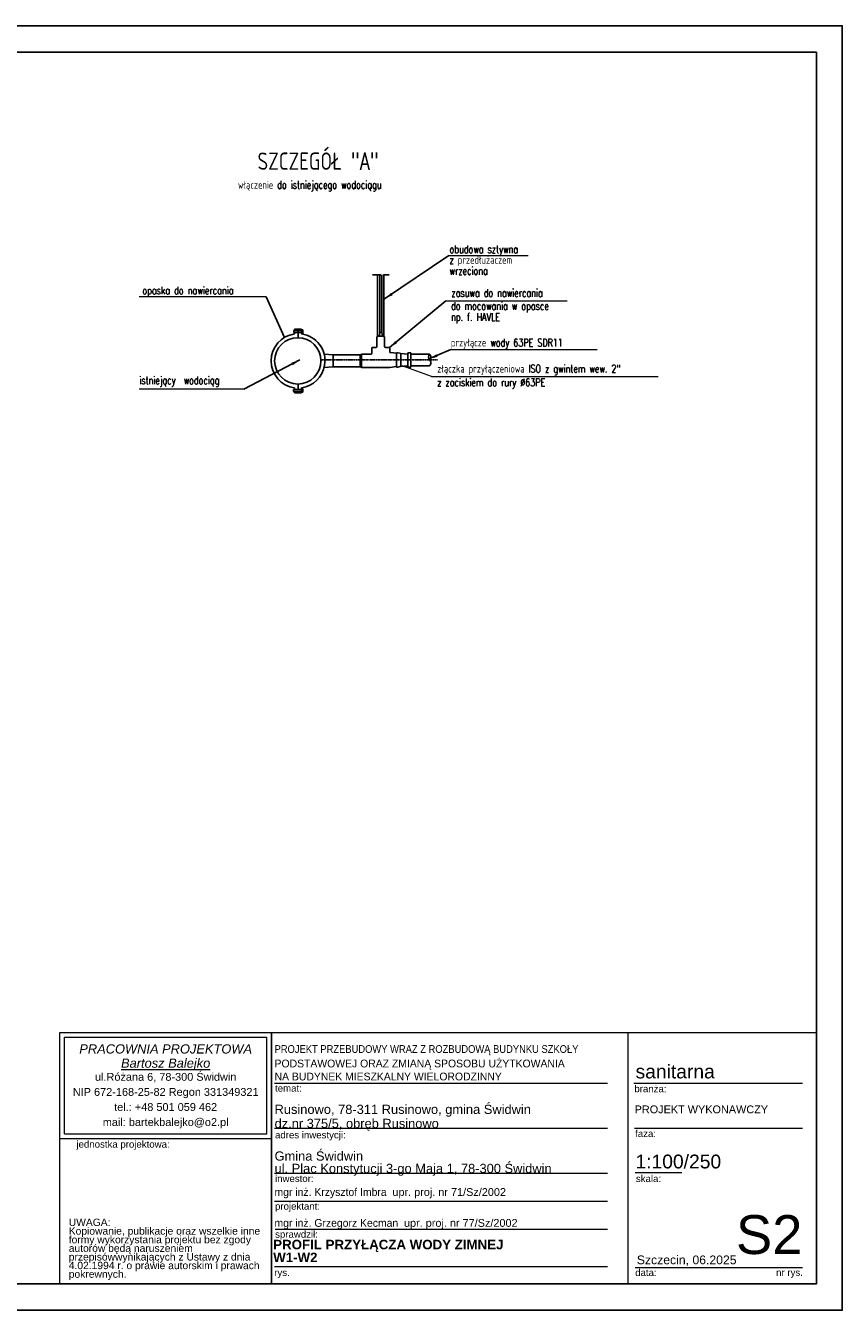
# Model space of a CAD drawing. Extents: x -626 to 6710, y -755 to 2215.
# Tile 2 of 3: x 1685 to 3574, y -755 to 2215. Entities that reach past the tile are written whole.
import ezdxf

# ---------------------------------------------------------------- set-up
doc = ezdxf.new("R2010")
doc.units = 0
doc.header["$LTSCALE"] = 0.1
doc.header["$MEASUREMENT"] = 0
for name, pattern in [('ACAD_ISO03W100', [30, 12, -18]), ('CENTER', [50.8, 31.75, -6.35, 6.35, -6.35]), ('DASHDOT', [25.4, 12.7, -6.35, 0, -6.35])]:
    doc.linetypes.add(name, pattern=pattern)
doc.layers.get('0').update_dxf_attribs({"linetype": 'CONTINUOUS'})
for name, color, linetype in [('02_OPIS', 3, 'CONTINUOUS'), ('_TABELA', 7, 'CONTINUOUS'), ('LINIE_TABELI', 7, 'CONTINUOUS'), ('MEDIUM', 4, 'CONTINUOUS'), ('Odnośniki', 255, 'CONTINUOUS'), ('OPISTABELA', 3, 'CONTINUOUS'), ('OSIE', 7, 'CENTER')]:
    doc.layers.add(name, color=color, linetype=linetype)
for name, color, linetype, lineweight in [('ARCH TABELA_Nr_Pióra__1', 7, 'CONTINUOUS', 25), ('ARCH TABELA_Nr_Pióra__21', 7, 'CONTINUOUS', 9), ('ARCH TABELA_Nr_Pióra__7', 7, 'CONTINUOUS', 13)]:
    doc.layers.add(name, color=color, linetype=linetype, lineweight=lineweight)
doc.styles.add('GENERATED_STYLE_10', font='ariali.ttf')
doc.styles.add('GENERATED_STYLE_11', font='arialbd.ttf')
doc.styles.add('GENERATED_STYLE_7', font='txt')
doc.styles.add('GENERATED_STYLE_9', font='arial.ttf')
doc.styles.add('ROMANS', font='romans', dxfattribs={"width": 0.8})
doc.styles.get("Standard").update_dxf_attribs({"font": 'txt.shx'})
doc.styles.add('STYL5', font='SIMPLEX.SHX', dxfattribs={"width": 0.8})
doc.dimstyles.new('STANDARD$7', dxfattribs={"dimtxt": 20, "dimasz": 40, "dimexe": 1.25, "dimexo": 0.625, "dimgap": 7.5, "dimtad": 1, "dimdec": 4, "dimdsep": 46, "dimlunit": 6, "dimtxsty": 'Standard', "dimcen": 2.5, "dimclrt": 2, "dimadec": 0, "dimazin": 0, "dimtfac": 1, "dimtdec": 4, "dimtmove": 0, "dimatfit": 3, "dimfxl": 1, "dimtolj": 1, "dimtzin": 0, "dimarcsym": 0})

msp = doc.modelspace()

# ---------------------------------------------------------------- linework, layer by layer
at = {"color": 7}
for p, q in [((2304.9574, 1510.29259), (2304.9574, 1505.70002)), ((2304.9574, 1510.29259), (2326.11473, 1510.29259)), ((2304.9574, 1505.70002), (2326.11473, 1505.70002)), ((2314.77086, 1513.91733), (2314.77086, 1495.19881)), ((2322.62361, 1512.23559), (2326.11473, 1512.23559)), ((2326.11473, 1503.75698), (2322.62361, 1503.75698)), ((2326.11473, 1512.23559), (2326.11473, 1503.75698)), ((2575.65427, 1429.2704), (2575.85297, 1429.2704)), ((2304.63287, 1374.33749), (2304.63287, 1369.74493)), ((2304.63287, 1374.33749), (2326.11473, 1374.33749)), ((2304.63287, 1369.74493), (2326.11473, 1369.74493)), ((2314.77086, 1374.33749), (2314.77086, 1385.44304)), ((2314.77086, 1366.72453), (2314.77086, 1369.74493)), ((2322.62361, 1376.2805), (2326.11473, 1376.2805)), ((2326.11473, 1367.80189), (2322.62361, 1367.80189)), ((2326.11473, 1376.2805), (2326.11473, 1367.80189))]:
    msp.add_line(p, q, dxfattribs=at)
for p, q in [((2458.56742, 1426.64948), (2458.56742, 1453.99238)), ((2461.55436, 1425.5132), (2461.55436, 1455.12866))]:
    msp.add_line(p, q)
at = {"layer": '_TABELA', "color": 7}
msp.add_lwpolyline([(-626.11834, 2215.29995), (3573.88166, 2215.29995), (-626.11834, 2215.29995), (-626.11834, -754.70005), (3573.88166, -754.70005), (3573.88166, 2215.29995)], dxfattribs=at)
msp.add_lwpolyline([(3513.88166, 2154.29995), (-376.11834, 2154.29995), (-376.11834, -693.70005), (3513.88166, -693.70005)], close=True, dxfattribs=at)
at = {"layer": 'ARCH TABELA_Nr_Pióra__21', "linetype": 'Continuous'}
for p, q in [((1763.88166, -112.58303), (2253.24337, -112.58303)), ((1763.88166, -693.70005), (1763.88166, -112.58303)), ((1763.88166, -112.58303), (3513.88166, -112.58303)), ((2253.24337, -112.58303), (2253.24337, -693.70005)), ((2253.24337, -357.26388), (2253.24337, -112.58303)), ((3077.71145, -112.58303), (3077.71145, -693.70005)), ((3513.88166, -112.58303), (3513.88166, -693.70005)), ((1774.51996, -346.62558), (1774.51996, -123.22133)), ((1774.51996, -123.22133), (2242.60507, -123.22133)), ((2242.60507, -346.62558), (2242.60507, -123.22133)), ((2253.24337, -693.70005), (2253.24337, -152.58303)), ((2260.46677, -229.58303), (3030.44732, -229.58303)), ((3091.64331, -229.58303), (3481.57799, -229.58303)), ((1774.51996, -346.62558), (2242.60507, -346.62558)), ((2260.46677, -333.58303), (3030.44732, -333.58303)), ((3093.38799, -333.58303), (3481.57799, -333.58303)), ((1763.88166, -357.26388), (2253.24337, -357.26388)), ((2260.46677, -437.58303), (3030.44732, -437.58303)), ((3094.56884, -435.84898), (3202.53161, -435.84898)), ((2260.46677, -502.43982), (3030.44732, -502.43982)), ((2261.53592, -567.2966), (3030.44732, -567.2966)), ((2260.46677, -653.70005), (3030.44732, -653.70005)), ((3094.56884, -655.45935), (3322.74769, -655.45935)), ((3322.74769, -655.45935), (3481.57799, -655.45935)), ((1763.88166, -693.70005), (2253.24337, -693.70005)), ((3513.88166, -693.70005), (2253.24337, -693.70005))]:
    msp.add_line(p, q, dxfattribs=at)
at = {"layer": 'LINIE_TABELI', "linetype": 'ACAD_ISO03W100', "ltscale": 0.5}
msp.add_line((2525.45381, 1639.64275), (2486.85535, 1639.64275), dxfattribs=at)
at = {"layer": 'MEDIUM', "color": 7}
for p, q in [((2498.97139, 1496.78292), (2498.97139, 1639.64275)), ((2504.27954, 1507.01054), (2504.27954, 1639.64275)), ((2508.30554, 1507.01054), (2508.30554, 1639.64275)), ((2513.34859, 1496.78292), (2513.34859, 1639.64275)), ((2306.91811, 1513.91733), (2322.62361, 1513.91733)), ((2306.91811, 1513.91733), (2306.91811, 1510.29259)), ((2306.91811, 1505.70002), (2306.91811, 1502.67962)), ((2322.62361, 1513.91733), (2322.62361, 1505.70002)), ((2322.62361, 1505.70002), (2322.62361, 1502.67962)), ((2497.16185, 1496.17728), (2500.78093, 1497.38855)), ((2497.16185, 1473.65904), (2497.16185, 1496.17728)), ((2511.53905, 1497.38855), (2500.78093, 1497.38855)), ((2500.78093, 1497.38855), (2505.06406, 1497.38855)), ((2502.92249, 1497.38855), (2504.27954, 1507.01054)), ((2504.27954, 1507.01054), (2508.30554, 1507.01054)), ((2508.30554, 1507.01054), (2510.10666, 1497.38855)), ((2515.15813, 1496.17728), (2511.53905, 1497.38855)), ((2515.15813, 1473.65904), (2515.15813, 1496.17728)), ((2395.72882, 1453.99238), (2375.20021, 1455.52481)), ((2458.56742, 1453.99238), (2463.48128, 1455.86169)), ((2464.1924, 1455.99238), (2483.36919, 1455.99238)), ((2485.36919, 1457.99238), (2485.36919, 1469.65904)), ((2487.36919, 1471.65904), (2495.16185, 1471.65904)), ((2524.95079, 1471.65904), (2517.15813, 1471.65904)), ((2526.95079, 1461.42381), (2526.95079, 1469.65904)), ((2528.72288, 1459.43684), (2542.76128, 1457.82661)), ((2542.76128, 1457.82661), (2542.91496, 1458.18392)), ((2542.76128, 1457.82661), (2542.76128, 1427.05413)), ((2545.24816, 1459.33127), (2550.9838, 1457.8632)), ((2568.95814, 1456.04803), (2552.06772, 1457.15207)), ((2552.48787, 1457.12461), (2552.48787, 1428.95508)), ((2568.95814, 1458.9385), (2568.95814, 1426.11574)), ((2575.65427, 1458.9385), (2568.95814, 1458.9385)), ((2575.65427, 1455.61034), (2575.65427, 1458.9385)), ((2575.65427, 1455.61034), (2575.65427, 1429.2704)), ((2575.65427, 1455.61034), (2618.94667, 1455.61034)), ((2395.72882, 1426.64948), (2375.20021, 1425.11705)), ((2395.72882, 1453.99238), (2458.56742, 1453.99238)), ((2395.72882, 1440.32093), (2395.72882, 1453.99238)), ((2395.72882, 1440.32093), (2395.72882, 1426.64948)), ((2395.72882, 1426.64948), (2458.56742, 1426.64948)), ((2458.56742, 1426.64948), (2462.27086, 1425.24063)), ((2526.95079, 1425.24063), (2542.76128, 1427.05413)), ((2542.76128, 1427.05413), (2542.91496, 1426.69682)), ((2545.24816, 1425.54947), (2550.9838, 1427.01754)), ((2568.95814, 1428.64581), (2550.9838, 1427.01754)), ((2568.95814, 1426.11574), (2575.65427, 1426.11574)), ((2575.65427, 1429.2704), (2575.65427, 1426.11574)), ((2575.85297, 1429.2704), (2575.65427, 1429.2524)), ((2575.65427, 1429.2704), (2618.94667, 1429.2704)), ((2462.27086, 1425.24063), (2526.95079, 1425.24063)), ((2306.91811, 1374.33749), (2306.91811, 1377.96224)), ((2306.91811, 1366.72453), (2306.91811, 1369.74493)), ((2306.91811, 1366.72453), (2322.62361, 1366.72453)), ((2322.62361, 1366.72453), (2322.62361, 1377.96224))]:
    msp.add_line(p, q, dxfattribs=at)
msp.add_circle((2314.12982, 1440.32093), 53.63621, dxfattribs=at)
for centre, radius, start, end in [((2315.41191, 1440.32093), 62.9345, 97.7564483, 262.2435517), ((2314.12982, 1440.32093), 62.9345, 351.31785311, 82.2435517), ((2464.1924, 1453.99238), 2, 90, 110.82758075), ((2483.36919, 1457.99238), 2, 270, 0), ((2487.36919, 1469.65904), 2, 90, 180), ((2495.16185, 1473.65904), 2, 270, 0), ((2517.15813, 1473.65904), 2, 180, 270), ((2524.95079, 1469.65904), 2, 0, 90), ((2528.95079, 1461.42381), 2, 180, 263.45663813), ((2544.75224, 1457.39373), 2, 75.64310338, 156.72808228), ((2550.48787, 1455.92566), 2, 0, 75.64310338), ((2626.3731, 1449.11588), 9.86559, 138.83011333, 222.58213054), ((2613.55228, 1448.95787), 8.56474, 310.45032927, 50.9619146), ((2314.12982, 1440.32093), 62.9345, 277.7564483, 351.31785311), ((2415.15847, 1455.99238), 2, 270, 290.82758075), ((2415.15847, 1424.64948), 2, 69.17241925, 90), ((2544.75224, 1427.48701), 2, 203.27191772, 284.35689662), ((2550.48787, 1428.95508), 2, 284.35689662, 0), ((2613.19689, 1435.92725), 8.79623, 310.8184291, 47.76932703)]:
    msp.add_arc(centre, radius, start, end, dxfattribs=at)
at = {"layer": 'Odnośniki', "color": 7, "lineweight": 0}
for p, q in [((2663.32664, 1684.07884), (2846.9262, 1684.07884)), ((2240.81681, 1588.42602), (1947.40464, 1588.42602)), ((2656.56517, 1579.25932), (2937.09218, 1579.25932)), ((2668.17381, 1466.60523), (3006.43228, 1466.60523)), ((2623.70059, 1404.04914), (2555.65835, 1428.96981)), ((2189.13122, 1375.04078), (1946.99538, 1375.04078))]:
    msp.add_line(p, q, dxfattribs=at)
at = {"layer": 'OPISTABELA', "color": 7, "lineweight": 0, "ltscale": 1200}
msp.add_line((2623.70059, 1404.04914), (3148.1682, 1404.04914), dxfattribs=at)
at = {"layer": 'OSIE', "linetype": 'DASHDOT', "ltscale": 0.1}
msp.add_line((2369.02727, 1442.44037), (2637.56711, 1442.44037), dxfattribs=at)

# ---------------------------------------------------------------- texts
at = {"layer": '02_OPIS', "color": 7, "style": 'ROMANS', "width": 0.75}
for s, height, p in [('SZCZEGÓŁ "A"', 40, (2220.9917, 1882.12148)), ('włączenie do istniejącego wodociągu', 18, (2175.86884, 1838.33958)), ('obudowa sztywna', 18, (2665.16534, 1689.48865)), ('z przedłużaczem ', 18, (2665.32618, 1664.83522)), ('wrzeciona ', 18, (2665.16534, 1639.57617)), ('zasuwa do nawiercania ', 18, (2669.62589, 1588.48785)), ('do mocowania w opasce', 18, (2668.74127, 1558.41689)), ('np. f. HAVLE', 18, (2668.74127, 1533.03926)), ('przyłącze wody 63PE SDR11', 18, (2668.31443, 1473.65998)), ('złączka przyłączeniowa ISO z gwintem wew. 2"', 18, (2636.76132, 1413.27766)), ('istniejący  wodociąg', 18, (1947.68661, 1386.47597)), ('z zaciskiem do rury %%C63PE', 18, (2636.76132, 1381.638))]:
    msp.add_text(s, height=height, dxfattribs=at).set_placement(p)
at = {"layer": 'ARCH TABELA_Nr_Pióra__1', "color": 7, "linetype": 'Continuous', "style": 'GENERATED_STYLE_7', "width": 0.9}
msp.add_text('PROJEKT PRZEBUDOWY WRAZ Z ROZBUDOWĄ BUDYNKU SZKOŁY', height=18, dxfattribs=at).set_placement((2260.46677, -159.61124))
at = {"layer": 'ARCH TABELA_Nr_Pióra__1', "color": 7, "linetype": 'Continuous', "style": 'GENERATED_STYLE_7'}
for s, p in [('PODSTAWOWEJ ORAZ ZMIANĄ SPOSOBU UŻYTKOWANIA', (2260.46677, -193.09635)), ('NA BUDYNEK MIESZKALNY WIELORODZINNY', (2260.46677, -223.15935))]:
    msp.add_text(s, height=18, dxfattribs=at).set_placement(p)
at = {"layer": 'ARCH TABELA_Nr_Pióra__1', "linetype": 'Continuous', "char_height": 22, "attachment_point": 1, "style": 'GENERATED_STYLE_11'}
for s, insert in [('PROFIL PRZYŁĄCZA WODY ZIMNEJ', (2257.31222, -591.67027)), ('W1-W2', (2257.31222, -621.37255))]:
    msp.add_mtext(s, dxfattribs=dict(at, insert=insert))
at = {"layer": 'ARCH TABELA_Nr_Pióra__21', "linetype": 'Continuous', "insert": (2260.46677, -443.71069), "char_height": 21.2765961, "attachment_point": 7, "line_spacing_factor": 0.807442, "style": 'GENERATED_STYLE_9'}
msp.add_mtext('{Gmina Świdwin\\Pul. Plac Konstytucji 3-go Maja 1, 78-300 Świdwin}', dxfattribs=at)
at = {"layer": 'ARCH TABELA_Nr_Pióra__7', "linetype": 'Continuous'}
for s, insert, char_height, attachment_point, line_spacing_factor, style in [('{PRACOWNIA PROJEKTOWA\\P\\LBartosz Balejko}', (2008.56252, -139.71371), 21.2765982, 2, 0.926719, 'GENERATED_STYLE_10'), ('{Rusinowo, 78-311 Rusinowo, gmina Świdwin \\Pdz.nr 375/5, obręb Rusinowo}', (2260.46677, -339.71069), 21.2765961, 7, 0.918867, 'GENERATED_STYLE_9'), ('PROJEKT WYKONAWCZY', (3093.38799, -281.12579), 18, 1, 0.923713, 'GENERATED_STYLE_9')]:
    msp.add_mtext(s, dxfattribs=dict(at, insert=insert, char_height=char_height, attachment_point=attachment_point, line_spacing_factor=line_spacing_factor, style=style))
at = {"layer": 'ARCH TABELA_Nr_Pióra__7', "linetype": 'Continuous', "style": 'GENERATED_STYLE_9'}
for s, insert, char_height, width, attachment_point, line_spacing_factor in [('{ul.Różana 6, 78-300 Świdwin\\PNIP 672-168-25-82 Regon 331349321\\Ptel.: +48 501 059 462\\Pmail: bartekbalejko@o2.pl}', (2008.56252, -205.90929), 18.0851735, 468.0851064, 2, 1.156383), ('{UWAGA:\\PKopiowanie, publikacje oraz wszelkie inne formy wykorzystania projektu bez zgody autorów będą naruszeniem przepisówwynikających z Ustawy z dnia 4.02.1994 r. o prawie autorskim i prawach pokrewnych.}', (1784.39213, -542.72569), 17.0212766, 448.3407782, 1, 0.703415)]:
    msp.add_mtext(s, dxfattribs=dict(at, insert=insert, char_height=char_height, width=width, attachment_point=attachment_point, line_spacing_factor=line_spacing_factor))
for s, insert, char_height, attachment_point in [('sanitarna', (3095.51033, -186.61537), 31.915957, 1), ('{temat:}', (2261.53592, -233.23057), 15.957979, 1), ('{branża:}', (3092.82416, -234.45762), 15.957979, 1), ('{adres inwestycji:}', (2261.53592, -341.19629), 15.9579787, 1), ('{faza:}', (3094.56884, -338.08735), 15.957979, 1), ('{jednostka projektowa:}', (1802.17422, -362.72592), 15.9579787, 1), ('1:100/250', (3095.2996, -394.72444), 31.915959, 1), ('{inwestor:}', (2261.53592, -442.08735), 15.9579714, 1), ('{skala:}', (3096.3348, -442.27763), 15.957979, 1), ('{projektant:}', (2261.53592, -506.08735), 15.9579787, 1), ('S2', (3481.57799, -534.60178), 90, 3), ('{sprawdził:}', (2261.74975, -570.94414), 15.9579787, 1), ('Szczecin, 06.2025', (3098.43586, -627.96566), 20.2127554, 1), ('{rys.}', (2259.74337, -659.41507), 15.957979, 1), ('{data:}', (3094.70714, -659.41507), 15.957979, 1), ('{nr rys.}', (3420.78393, -659.10689), 15.957979, 1)]:
    msp.add_mtext(s, dxfattribs=dict(at, insert=insert, char_height=char_height, attachment_point=attachment_point))
at = {"layer": 'ARCH TABELA_Nr_Pióra__7', "color": 0, "linetype": 'Continuous', "char_height": 18, "attachment_point": 1, "style": 'GENERATED_STYLE_7'}
for s, insert, width in [('mgr inż. Krzysztof Imbra  \\fArial|b0|i0|c238;upr. proj. nr 71/Sz/2002', (2260.24337, -472.25046), 759.0746624), ('mgr inż. Grzegorz Kecman  \\fArial|b0|i0|c238;upr. proj. nr 77/Sz/2002', (2260.24337, -543.68359), 737.160071)]:
    msp.add_mtext(s, dxfattribs=dict(at, insert=insert, width=width))
at = {"layer": 'OPISTABELA', "color": 7, "lineweight": 0, "ltscale": 1200, "style": 'STYL5', "width": 0.8}
msp.add_text('opaska do nawiercania', height=17, dxfattribs=at).set_placement((1954.57169, 1594.60161))

# ---------------------------------------------------------------- leaders
at = {"layer": 'Odnośniki', "color": 7, "lineweight": 0}
for points, override in [([(2515.15813, 1583.79664), (2663.32664, 1684.07884)], {"dimasz": 20, "dimgap": 4}), ([(2283.53441, 1494.58488), (2240.81681, 1588.42602)], {"dimasz": 10, "dimgap": 4}), ([(2526.365, 1471.07326), (2656.56517, 1579.25932)], {"dimasz": 20, "dimgap": 4}), ([(2617.5494, 1444.70315), (2668.17381, 1466.60523)], {"dimasz": 20, "dimgap": 4}), ([(2318.97053, 1442.50567), (2189.13122, 1375.04078)], {"dimasz": 20, "dimgap": 4})]:
    msp.add_leader(points, dimstyle='STANDARD$7', override=override, dxfattribs=at)

doc.saveas('drawing.dxf')
